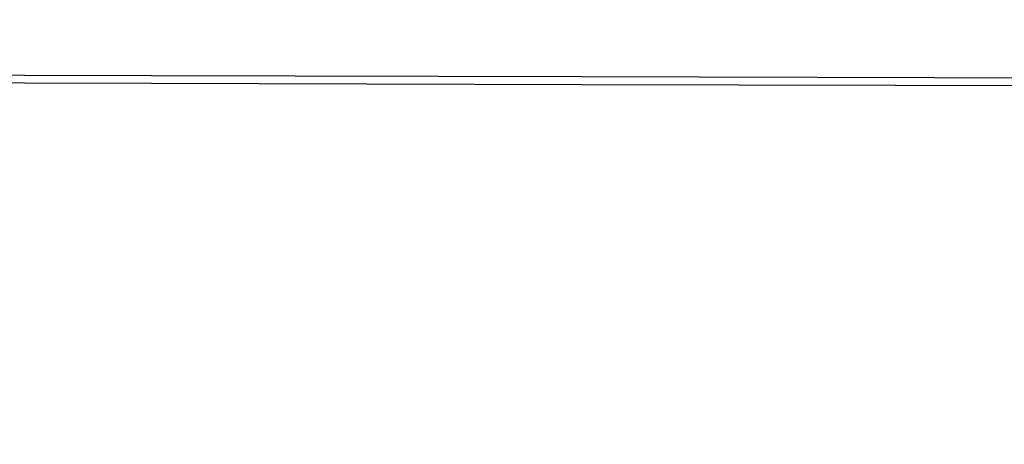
# Model space of a CAD drawing. Extents: x 193175 to 389459, y 288695 to 577709.
# Tile 24 of 30: x 195228 to 195354, y 288716 to 288771. Entities that reach past the tile are written whole.
import ezdxf
from ezdxf import colors
from ezdxf.entities.mleader import LeaderData, LeaderLine
from ezdxf.math import Vec2, Vec3

# ---------------------------------------------------------------- set-up
doc = ezdxf.new("R2010")
doc.units = 0
doc.header["$MEASUREMENT"] = 0
doc.layers.add('C_P-PV-Walk-Joint', color=253, linetype='Continuous')
doc.layers.add('C_P-PV-Walk-Text', color=7, linetype='Continuous')
doc.styles.add('CT_P-Text', font='arial.ttf')

msp = doc.modelspace()

# ---------------------------------------------------------------- hatches: boundary and pattern name
at = {"layer": 'C_P-PV-Walk-Joint'}
h = msp.add_hatch(dxfattribs=at)
h.set_pattern_fill('GRATE', color=256, scale=3)
h.paths.add_polyline_path([(194360.535, 288765.807), (194360.535, 288770.807), (194361.035, 288770.807), (194361.035, 288765.807)])
h.paths.add_polyline_path([(194336.594, 288765.869), (194337.094, 288765.869), (194337.094, 288770.869), (194336.594, 288770.869)])
h.paths.add_polyline_path([(194581.048, 288770.231), (194581.548, 288770.231), (194581.548, 288765.231), (194581.048, 288765.231)])
h.paths.add_polyline_path([(195453.453, 288805.908), (195453.953, 288805.909), (195453.953, 288810.909), (195453.453, 288810.909)])
h.paths.add_polyline_path([(195405.329, 288805.818), (195405.839, 288805.819), (195404.845, 288810.817), (195404.335, 288810.817)])
edge = h.paths.add_edge_path(flags=17)
edge.add_line((195405.329, 288805.818), (195405.839, 288805.819))
edge.add_line((195405.839, 288805.819), (195404.845, 288810.817))

# ---------------------------------------------------------------- linework, layer by layer
at = {"layer": 'Defpoints', "color": 2, "flags": 128}
msp.add_lwpolyline([(194332.407, 288765.881), (194392.422, 288765.727), (194452.447, 288765.573), (194512.462, 288765.409), (194572.487, 288765.254), (194647.506, 288765.059), (194717.534, 288764.885), (194782.551, 288764.71), (194847.567, 288764.546), (194907.592, 288764.392), (194977.61, 288764.207), (195033.144, 288764.063), (195133.186, 288763.806), (195179.741, 288763.683), (195244.767, 288763.518), (195299.781, 288763.374), (195359.807, 288763.22), (195361.668, 288763.213), (195414.82, 288763.077), (195479.847, 288762.902), (195539.862, 288762.748), (195594.876, 288762.604), (195669.905, 288762.409), (195752.158, 288762.204)], dxfattribs=at)
at = {"layer": 'Defpoints', "flags": 128}
msp.add_lwpolyline([(194332.404, 288764.881), (194392.419, 288764.727), (194452.445, 288764.573), (194512.46, 288764.409), (194572.485, 288764.254), (194647.504, 288764.059), (194717.531, 288763.885), (194782.548, 288763.71), (194847.564, 288763.546), (194907.59, 288763.392), (194977.607, 288763.207), (195033.141, 288763.063), (195133.183, 288762.806), (195179.738, 288762.683), (195244.765, 288762.518), (195299.779, 288762.374), (195359.804, 288762.22), (195361.664, 288762.213), (195414.818, 288762.077), (195479.844, 288761.902), (195539.859, 288761.748), (195594.873, 288761.604), (195669.902, 288761.409), (195752.155, 288761.204)], dxfattribs=at)

# ---------------------------------------------------------------- leaders
at = {"layer": 'C_P-PV-Walk-Text'}
ml = msp.add_multileader_mtext('Standard', dxfattribs=at)
ml.set_content("EX. SCHOOL SIGN TO BE REPLACED WITH SOLAR FLASHING SCHOOL CROSSING ASSEMBLY SIGN,\\PS1-1 AND \\PW16-7P\\PSTA. 7+63.05\\POFF=6.95'L\\P ", color=256, style='CT_P-Text')
ml.set_leader_properties(color=256)
ml.build(insert=Vec2(0, 0))
ml.multileader.update_dxf_attribs({"dogleg_length": 0.1, "arrow_head_size": 2.8, "scale": 20})
ctx = ml.context
ctx.base_point, ctx.scale, ctx.char_height, ctx.arrow_head_size, ctx.landing_gap_size, ctx.plane_origin = Vec3(194590.115, 288737.319), 20, 2.8, 2.8, 1.2, Vec3(194678.917, 288744.473)
notes = []
notes.append((ctx, [(0, (1, 1, 0), (194588.115, 288737.319), (1, 0), 2, [(0, [(194580.821, 288770.225)], 0, [])])]))
ctx.mtext.insert, ctx.mtext.width, ctx.mtext.defined_height, ctx.mtext.flow_direction = Vec3(194591.315, 288738.719), 47.20208, 2.196, 5
for ctx, leaders in notes:
    for number, flags, end, landing, length, lines in leaders:
        leader = LeaderData()
        leader.index, (leader.has_last_leader_line, leader.has_dogleg_vector, leader.attachment_direction) = number, flags
        leader.last_leader_point, leader.dogleg_vector, leader.dogleg_length = Vec3(end), Vec3(landing), length
        for number, points, colour, breaks in lines:
            line = LeaderLine()
            line.index, line.vertices, line.color, line.breaks = number, Vec3.list(points), colors.encode_raw_color(colour), breaks
            leader.lines.append(line)
        ctx.leaders.append(leader)

doc.saveas('drawing.dxf')
